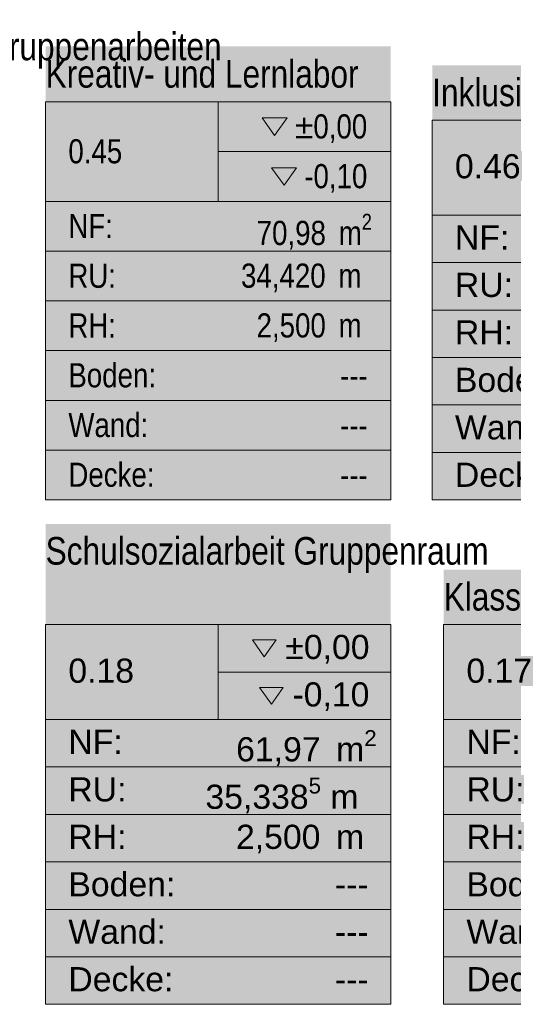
# Model space of a CAD drawing. Header units: metres. Extents: x -89 to 754, y -195 to 69.
# Tile 174 of 211: x 28.26 to 31.84, y -6.36 to 0.77. Entities that reach past the tile are written whole.
import ezdxf
from ezdxf.enums import TextEntityAlignment as Align

# ---------------------------------------------------------------- set-up
doc = ezdxf.new("R2010")
doc.units = ezdxf.units.M
doc.header["$MEASUREMENT"] = 0
doc.layers.add('80 Raum', color=7, linetype='Continuous')
doc.layers.add('Neubau_80 Raum', color=7, linetype='Continuous')
doc.styles.add('ERSTELLTER_STIL_1', font='arial.ttf')
doc.styles.add('ERSTELLTER_STIL_2', font='ARIALN.TTF')
doc.styles.add('ERSTELLTER_STIL_3', font='ARIALN.TTF')

# ---------------------------------------------------------------- blocks, each defined once
blk = doc.blocks.new('Klasse 4_0.17_23_1', base_point=(32.5014, -4.7907))
at = {"layer": '80 Raum', "linetype": 'Continuous', "lineweight": 0, "true_color": 0x2a303f}
blk.add_hatch(color=169, dxfattribs=at).paths.add_polyline_path([(31.3346, -6.3648), (33.6682, -6.3648), (33.6682, -3.2166), (31.3346, -3.2166)])
at = {"layer": '80 Raum', "color": 7, "linetype": 'Continuous', "lineweight": 9}
for p, q in [((33.6682, -3.6148), (31.3346, -3.6148)), ((31.3346, -3.6148), (31.3346, -6.3648)), ((31.3346, -3.6148), (33.6682, -3.6148)), ((31.3346, -4.3023), (31.3346, -3.6148)), ((33.6682, -4.3023), (31.3346, -4.3023)), ((31.3346, -4.3023), (33.6682, -4.3023)), ((31.3346, -4.646), (31.3346, -4.3023)), ((33.6682, -4.646), (31.3346, -4.646)), ((31.3346, -4.646), (33.6682, -4.646)), ((31.3346, -4.9898), (31.3346, -4.646)), ((33.6682, -4.9898), (31.3346, -4.9898)), ((31.3346, -4.9898), (33.6682, -4.9898)), ((31.3346, -5.3335), (31.3346, -4.9898)), ((33.6682, -5.3335), (31.3346, -5.3335)), ((31.3346, -5.3335), (33.6682, -5.3335)), ((31.3346, -5.6773), (31.3346, -5.3335)), ((33.6682, -5.6773), (31.3346, -5.6773)), ((31.3346, -5.6773), (33.6682, -5.6773)), ((31.3346, -6.021), (31.3346, -5.6773)), ((33.6682, -6.021), (31.3346, -6.021)), ((31.3346, -6.021), (33.6682, -6.021)), ((31.3346, -6.3648), (31.3346, -6.021)), ((31.3346, -6.3648), (33.6682, -6.3648)), ((33.6682, -6.3648), (31.3346, -6.3648))]:
    blk.add_line(p, q, dxfattribs=at)
at = {"layer": '80 Raum', "color": 7, "lineweight": 9, "style": 'ERSTELLTER_STIL_1'}
blk.add_attdef('stApartmentId', text='', height=0.175, dxfattribs=at).set_placement((31.1508, 7.3547), align=Align.MIDDLE_CENTER)
at = {"layer": '80 Raum', "color": 7, "lineweight": 9}
for tag, height, style, p in [('DUMMY_850', 0.2, 'ERSTELLTER_STIL_2', (33.5035, -3.251)), ('ROOM_NAME', 0.2, 'ERSTELLTER_STIL_2', (31.3346, -3.3129)), ('ROOM_NUMBER', 0.175, 'ERSTELLTER_STIL_1', (31.4993, -3.861)), ('measuredNetAreaCode', 0.175, 'ERSTELLTER_STIL_1', (31.4993, -4.3767)), ('perimeterCode', 0.175, 'ERSTELLTER_STIL_1', (31.4993, -4.7204)), ('ceilingHeightCode', 0.175, 'ERSTELLTER_STIL_1', (31.4993, -5.0642)), ('measuredAreaCode', 0.175, 'ERSTELLTER_STIL_1', (31.4993, -5.4079)), ('DUMMY_851_0', 0.175, 'ERSTELLTER_STIL_1', (33.2637, -5.4079)), ('DUMMY_852', 0.175, 'ERSTELLTER_STIL_1', (31.4993, -5.7517)), ('DUMMY_851_1', 0.175, 'ERSTELLTER_STIL_1', (33.2637, -5.7517)), ('DUMMY_853', 0.175, 'ERSTELLTER_STIL_1', (31.4993, -6.0954)), ('DUMMY_851_2', 0.175, 'ERSTELLTER_STIL_1', (33.2637, -6.0954))]:
    blk.add_attdef(tag, text='', height=height, dxfattribs=dict(at, style=style)).set_placement(p, align=Align.TOP_LEFT)
blk = doc.blocks.new('Multifunktion_HUS_Kleingruppenarbeiten_0.44_43_1', base_point=(26.9014, -0.9727))
at = {"layer": 'Neubau_80 Raum', "linetype": 'Continuous', "lineweight": 0, "true_color": 0x2a201c}
blk.add_hatch(color=250, dxfattribs=at).paths.add_polyline_path([(25.6514, -2.7115), (28.1514, -2.7115), (28.1514, 0.766), (25.6514, 0.766)])
at = {"layer": 'Neubau_80 Raum', "linetype": 'Continuous', "lineweight": 0, "true_color": 0x000000}
blk.add_hatch(color=18, dxfattribs=at).paths.add_polyline_path([(27.2011, -0.4164), (27.287, -0.5379), (27.373, -0.4164)])
at = {"layer": 'Neubau_80 Raum', "color": 7, "linetype": 'Continuous', "lineweight": 9}
for p, q in [((28.1514, 0.0385), (25.6514, 0.0385)), ((25.6514, 0.0385), (25.6514, -2.7115)), ((25.6514, 0.0385), (28.1514, 0.0385)), ((25.6514, -0.649), (25.6514, 0.0385)), ((26.9014, 0.0385), (26.9014, -0.649)), ((28.1514, -2.7115), (28.1514, 0.0385)), ((28.1514, 0.0385), (28.1514, -0.649)), ((26.9014, -0.3053), (28.1514, -0.3053)), ((28.1514, -0.649), (25.6514, -0.649)), ((25.6514, -0.649), (28.1514, -0.649)), ((25.6514, -0.9928), (25.6514, -0.649)), ((28.1514, -0.649), (28.1514, -0.9928)), ((28.1514, -0.9928), (25.6514, -0.9928)), ((25.6514, -0.9928), (28.1514, -0.9928)), ((25.6514, -1.3365), (25.6514, -0.9928)), ((28.1514, -0.9928), (28.1514, -1.3365)), ((28.1514, -1.3365), (25.6514, -1.3365)), ((25.6514, -1.3365), (28.1514, -1.3365)), ((25.6514, -1.6803), (25.6514, -1.3365)), ((28.1514, -1.3365), (28.1514, -1.6803)), ((28.1514, -1.6803), (25.6514, -1.6803)), ((25.6514, -1.6803), (28.1514, -1.6803)), ((25.6514, -2.024), (25.6514, -1.6803)), ((28.1514, -1.6803), (28.1514, -2.024)), ((28.1514, -2.024), (25.6514, -2.024)), ((25.6514, -2.024), (28.1514, -2.024)), ((25.6514, -2.3678), (25.6514, -2.024)), ((28.1514, -2.024), (28.1514, -2.3678)), ((28.1514, -2.3678), (25.6514, -2.3678)), ((25.6514, -2.3678), (28.1514, -2.3678)), ((25.6514, -2.7115), (25.6514, -2.3678)), ((28.1514, -2.3678), (28.1514, -2.7115)), ((25.6514, -2.7115), (28.1514, -2.7115)), ((28.1514, -2.7115), (25.6514, -2.7115))]:
    blk.add_line(p, q, dxfattribs=at)
at = {"layer": 'Neubau_80 Raum', "color": 7, "linetype": 'Continuous', "lineweight": 13, "flags": 128}
for points in [[(27.1493, -0.0726), (27.2352, -0.1942), (27.3212, -0.0726)], [(27.2011, -0.4164), (27.287, -0.5379), (27.373, -0.4164)]]:
    blk.add_lwpolyline(points, close=True, dxfattribs=at)
at = {"layer": 'Neubau_80 Raum', "color": 7, "lineweight": 9, "char_height": 0.175, "attachment_point": 1, "style": 'ERSTELLTER_STIL_1'}
for s, insert in [('\\A1;{\\pql;\\pt0,0.05;\\fArial|b0|i0|c0|p0;\\W1.000000;±0,00\\fArial|b0|i0|c0|p0;\\W1.000000;\\A1{\\H.66x;\\S^  ;}\\fArial|b0|i0|c0|p0;\\W1.000000;\\fArial|b0|i0|c0|p0;\\W1.000000;\\A1{\\H.66x;\\S^  ;}}', (27.3879, -0.0359)), ('\\A1;{\\pql;\\pt0,0.05;\\fArial|b0|i0|c0|p0;\\W1.000000;-0,10\\fArial|b0|i0|c0|p0;\\W1.000000;\\A1{\\H.66x;\\S^  ;}\\fArial|b0|i0|c0|p0;\\W1.000000;\\fArial|b0|i0|c0|p0;\\W1.000000;\\A1{\\H.66x;\\S^  ;}}', (27.4396, -0.3797)), ('\\A1;{\\pql;\\pt0,0.05;\\fArial|b0|i0|c0|p0;\\W1.000000;70,14\\fArial|b0|i0|c0|p0;\\W1.000000;\\A1{\\H.66x;\\S^  ;}\\fArial|b0|i0|c0|p0;\\W1.000000; m\\fArial|b0|i0|c0|p0;\\W1.000000;\\A1{\\H.66x;\\S2^  ;}}', (27.0314, -0.7259)), ('\\A1;{\\pql;\\pt0,0.05;\\fArial|b0|i0|c0|p0;\\W1.000000;35,141\\fArial|b0|i0|c0|p0;\\W1.000000;\\A1{\\H.66x;\\S^  ;}\\fArial|b0|i0|c0|p0;\\W1.000000; m\\fArial|b0|i0|c0|p0;\\W1.000000;\\A1{\\H.66x;\\S^  ;}}', (26.897, -1.0672)), ('\\A1;{\\pql;\\pt0,0.05;\\fArial|b0|i0|c0|p0;\\W1.000000;3,600\\fArial|b0|i0|c0|p0;\\W1.000000;\\A1{\\H.66x;\\S^  ;}\\fArial|b0|i0|c0|p0;\\W1.000000; m\\fArial|b0|i0|c0|p0;\\W1.000000;\\A1{\\H.66x;\\S^  ;}}', (27.0305, -1.4109))]:
    blk.add_mtext(s, dxfattribs=dict(at, insert=insert))
at = {"layer": 'Neubau_80 Raum', "color": 7, "lineweight": 9}
for tag, height, style, p in [('DUMMY_850', 0.2, 'ERSTELLTER_STIL_2', (27.9867, 0.7317)), ('ROOM_NAME', 0.2, 'ERSTELLTER_STIL_2', (25.6514, 0.6725)), ('ROOM_NUMBER', 0.175, 'ERSTELLTER_STIL_1', (25.8161, -0.2078)), ('measuredNetAreaCode', 0.175, 'ERSTELLTER_STIL_1', (25.8161, -0.7234)), ('perimeterCode', 0.175, 'ERSTELLTER_STIL_1', (25.8161, -1.0672)), ('ceilingHeightCode', 0.175, 'ERSTELLTER_STIL_1', (25.8161, -1.4109)), ('measuredAreaCode', 0.175, 'ERSTELLTER_STIL_1', (25.8161, -1.7547)), ('DUMMY_851_0', 0.175, 'ERSTELLTER_STIL_1', (27.7469, -1.7547)), ('DUMMY_852', 0.175, 'ERSTELLTER_STIL_1', (25.8161, -2.0984)), ('DUMMY_851_1', 0.175, 'ERSTELLTER_STIL_1', (27.7469, -2.0984)), ('DUMMY_853', 0.175, 'ERSTELLTER_STIL_1', (25.8161, -2.4422)), ('DUMMY_851_2', 0.175, 'ERSTELLTER_STIL_1', (27.7469, -2.4422))]:
    blk.add_attdef(tag, text='', height=height, dxfattribs=dict(at, style=style)).set_placement(p, align=Align.TOP_LEFT)
blk = doc.blocks.new('Kreativ- und Lernlabor_0.45_44_1', base_point=(19.4883, 3.8663))
at = {"layer": 'Neubau_80 Raum', "linetype": 'Continuous', "lineweight": 0, "true_color": 0x2a201c}
blk.add_hatch(color=250, dxfattribs=at).paths.add_polyline_path([(28.4514, -2.7115), (30.9514, -2.7115), (30.9514, 0.5723), (28.4514, 0.5723)])
at = {"layer": 'Neubau_80 Raum', "linetype": 'Continuous', "lineweight": 0, "true_color": 0x000000}
blk.add_hatch(color=18, dxfattribs=at).paths.add_polyline_path([(30.0884, -0.3059), (30.1785, -0.4333), (30.2686, -0.3059)])
at = {"layer": 'Neubau_80 Raum', "color": 7, "linetype": 'Continuous', "lineweight": 9}
for p, q in [((30.9514, 0.1708), (28.4514, 0.1708)), ((28.4514, 0.1708), (28.4514, -2.7115)), ((28.4514, 0.1708), (30.9514, 0.1708)), ((28.4514, -0.5498), (28.4514, 0.1708)), ((29.7014, 0.1708), (29.7014, -0.5498)), ((30.9514, -2.7115), (30.9514, 0.1708)), ((30.9514, 0.1708), (30.9514, -0.5498)), ((29.7014, -0.1895), (30.9514, -0.1895)), ((30.9514, -0.5498), (28.4514, -0.5498)), ((28.4514, -0.5498), (30.9514, -0.5498)), ((28.4514, -0.9101), (28.4514, -0.5498)), ((30.9514, -0.5498), (30.9514, -0.9101)), ((30.9514, -0.9101), (28.4514, -0.9101)), ((28.4514, -0.9101), (30.9514, -0.9101)), ((28.4514, -1.2704), (28.4514, -0.9101)), ((30.9514, -0.9101), (30.9514, -1.2704)), ((30.9514, -1.2704), (28.4514, -1.2704)), ((28.4514, -1.2704), (30.9514, -1.2704)), ((28.4514, -1.6307), (28.4514, -1.2704)), ((30.9514, -1.2704), (30.9514, -1.6307)), ((30.9514, -1.6307), (28.4514, -1.6307)), ((28.4514, -1.6307), (30.9514, -1.6307)), ((28.4514, -1.9909), (28.4514, -1.6307)), ((30.9514, -1.6307), (30.9514, -1.9909)), ((30.9514, -1.9909), (28.4514, -1.9909)), ((28.4514, -1.9909), (30.9514, -1.9909)), ((28.4514, -2.3512), (28.4514, -1.9909)), ((30.9514, -1.9909), (30.9514, -2.3512)), ((30.9514, -2.3512), (28.4514, -2.3512)), ((28.4514, -2.3512), (30.9514, -2.3512)), ((28.4514, -2.7115), (28.4514, -2.3512)), ((30.9514, -2.3512), (30.9514, -2.7115)), ((28.4514, -2.7115), (30.9514, -2.7115)), ((30.9514, -2.7115), (28.4514, -2.7115))]:
    blk.add_line(p, q, dxfattribs=at)
at = {"layer": 'Neubau_80 Raum', "color": 7, "linetype": 'Continuous', "lineweight": 13, "flags": 128}
for points in [[(30.0203, 0.0544), (30.1103, -0.073), (30.2004, 0.0544)], [(30.0884, -0.3059), (30.1785, -0.4333), (30.2686, -0.3059)]]:
    blk.add_lwpolyline(points, close=True, dxfattribs=at)
at = {"layer": 'Neubau_80 Raum', "color": 7, "lineweight": 9, "char_height": 0.175, "attachment_point": 1, "style": 'ERSTELLTER_STIL_3'}
for s, insert in [('\\A1;{\\pql;\\pt0,0.05;\\fArial Narrow|b0|i0|c0|p0;\\W1.000000;±0,00\\fArial Narrow|b0|i0|c0|p0;\\W1.000000;\\A1{\\H.66x;\\S^  ;}\\fArial Narrow|b0|i0|c0|p0;\\W1.000000;\\fArial Narrow|b0|i0|c0|p0;\\W1.000000;\\A1{\\H.66x;\\S^  ;}}', (30.2567, 0.0807)), ('\\A1;{\\pql;\\pt0,0.05;\\fArial Narrow|b0|i0|c0|p0;\\W1.000000;-0,10\\fArial Narrow|b0|i0|c0|p0;\\W1.000000;\\A1{\\H.66x;\\S^  ;}\\fArial Narrow|b0|i0|c0|p0;\\W1.000000;\\fArial Narrow|b0|i0|c0|p0;\\W1.000000;\\A1{\\H.66x;\\S^  ;}}', (30.3249, -0.2796)), ('\\A1;{\\pql;\\pt0,0.05;\\fArial Narrow|b0|i0|c0|p0;\\W1.000000;70,98\\fArial Narrow|b0|i0|c0|p0;\\W1.000000;\\A1{\\H.66x;\\S^  ;}\\fArial Narrow|b0|i0|c0|p0;\\W1.000000; m\\fArial Narrow|b0|i0|c0|p0;\\W1.000000;\\A1{\\H.66x;\\S2^  ;}}', (29.9802, -0.6398)), ('\\A1;{\\pql;\\pt0,0.05;\\fArial Narrow|b0|i0|c0|p0;\\W1.000000;34,420\\fArial Narrow|b0|i0|c0|p0;\\W1.000000;\\A1{\\H.66x;\\S^  ;}\\fArial Narrow|b0|i0|c0|p0;\\W1.000000; m\\fArial Narrow|b0|i0|c0|p0;\\W1.000000;\\A1{\\H.66x;\\S^  ;}}', (29.8668, -1.0001)), ('\\A1;{\\pql;\\pt0,0.05;\\fArial Narrow|b0|i0|c0|p0;\\W1.000000;2,500\\fArial Narrow|b0|i0|c0|p0;\\W1.000000;\\A1{\\H.66x;\\S^  ;}\\fArial Narrow|b0|i0|c0|p0;\\W1.000000; m\\fArial Narrow|b0|i0|c0|p0;\\W1.000000;\\A1{\\H.66x;\\S^  ;}}', (29.9794, -1.3604))]:
    blk.add_mtext(s, dxfattribs=dict(at, insert=insert))
at = {"layer": 'Neubau_80 Raum', "color": 7, "lineweight": 9}
for tag, height, style, p in [('DUMMY_850', 0.2, 'ERSTELLTER_STIL_2', (30.7867, 0.5363)), ('ROOM_NAME', 0.2, 'ERSTELLTER_STIL_2', (28.4514, 0.4737)), ('ROOM_NUMBER', 0.175, 'ERSTELLTER_STIL_3', (28.6161, -0.0994)), ('measuredNetAreaCode', 0.175, 'ERSTELLTER_STIL_3', (28.6161, -0.6406)), ('perimeterCode', 0.175, 'ERSTELLTER_STIL_3', (28.6161, -1.0009)), ('ceilingHeightCode', 0.175, 'ERSTELLTER_STIL_3', (28.6161, -1.3612)), ('measuredAreaCode', 0.175, 'ERSTELLTER_STIL_3', (28.6161, -1.7215)), ('DUMMY_851_0', 0.175, 'ERSTELLTER_STIL_3', (30.5844, -1.7233)), ('DUMMY_852', 0.175, 'ERSTELLTER_STIL_3', (28.6161, -2.0817)), ('DUMMY_851_1', 0.175, 'ERSTELLTER_STIL_3', (30.5844, -2.0836)), ('DUMMY_853', 0.175, 'ERSTELLTER_STIL_3', (28.6161, -2.442)), ('DUMMY_851_2', 0.175, 'ERSTELLTER_STIL_3', (30.5844, -2.4439))]:
    blk.add_attdef(tag, text='', height=height, dxfattribs=dict(at, style=style)).set_placement(p, align=Align.TOP_LEFT)
blk = doc.blocks.new('Inklusives Lernen_0.46_45_1', base_point=(32.5014, -1.1375))
at = {"layer": 'Neubau_80 Raum', "linetype": 'Continuous', "lineweight": 0, "true_color": 0x2a201c}
blk.add_hatch(color=250, dxfattribs=at).paths.add_polyline_path([(31.2514, -2.7115), (33.7514, -2.7115), (33.7514, 0.4366), (31.2514, 0.4366)])
at = {"layer": 'Neubau_80 Raum', "linetype": 'Continuous', "lineweight": 0, "true_color": 0x000000}
blk.add_hatch(color=18, dxfattribs=at).paths.add_polyline_path([(32.8011, -0.4164), (32.887, -0.5379), (32.973, -0.4164)])
at = {"layer": 'Neubau_80 Raum', "color": 7, "linetype": 'Continuous', "lineweight": 9}
for p, q in [((33.7514, 0.0385), (31.2514, 0.0385)), ((31.2514, 0.0385), (31.2514, -2.7115)), ((31.2514, 0.0385), (33.7514, 0.0385)), ((31.2514, -0.649), (31.2514, 0.0385)), ((32.5014, 0.0385), (32.5014, -0.649)), ((33.7514, -2.7115), (33.7514, 0.0385)), ((33.7514, 0.0385), (33.7514, -0.649)), ((32.5014, -0.3053), (33.7514, -0.3053)), ((33.7514, -0.649), (31.2514, -0.649)), ((31.2514, -0.649), (33.7514, -0.649)), ((31.2514, -0.9928), (31.2514, -0.649)), ((33.7514, -0.649), (33.7514, -0.9928)), ((33.7514, -0.9928), (31.2514, -0.9928)), ((31.2514, -0.9928), (33.7514, -0.9928)), ((31.2514, -1.3365), (31.2514, -0.9928)), ((33.7514, -0.9928), (33.7514, -1.3365)), ((33.7514, -1.3365), (31.2514, -1.3365)), ((31.2514, -1.3365), (33.7514, -1.3365)), ((31.2514, -1.6803), (31.2514, -1.3365)), ((33.7514, -1.3365), (33.7514, -1.6803)), ((33.7514, -1.6803), (31.2514, -1.6803)), ((31.2514, -1.6803), (33.7514, -1.6803)), ((31.2514, -2.024), (31.2514, -1.6803)), ((33.7514, -1.6803), (33.7514, -2.024)), ((33.7514, -2.024), (31.2514, -2.024)), ((31.2514, -2.024), (33.7514, -2.024)), ((31.2514, -2.3678), (31.2514, -2.024)), ((33.7514, -2.024), (33.7514, -2.3678)), ((33.7514, -2.3678), (31.2514, -2.3678)), ((31.2514, -2.3678), (33.7514, -2.3678)), ((31.2514, -2.7115), (31.2514, -2.3678)), ((33.7514, -2.3678), (33.7514, -2.7115)), ((31.2514, -2.7115), (33.7514, -2.7115)), ((33.7514, -2.7115), (31.2514, -2.7115))]:
    blk.add_line(p, q, dxfattribs=at)
at = {"layer": 'Neubau_80 Raum', "color": 7, "linetype": 'Continuous', "lineweight": 13, "flags": 128}
for points in [[(32.7493, -0.0726), (32.8352, -0.1942), (32.9212, -0.0726)], [(32.8011, -0.4164), (32.887, -0.5379), (32.973, -0.4164)]]:
    blk.add_lwpolyline(points, close=True, dxfattribs=at)
at = {"layer": 'Neubau_80 Raum', "color": 7, "lineweight": 9, "char_height": 0.175, "attachment_point": 1, "style": 'ERSTELLTER_STIL_1'}
for s, insert in [('\\A1;{\\pql;\\pt0,0.05;\\fArial|b0|i0|c0|p0;\\W1.000000;±0,00\\fArial|b0|i0|c0|p0;\\W1.000000;\\A1{\\H.66x;\\S^  ;}\\fArial|b0|i0|c0|p0;\\W1.000000;\\fArial|b0|i0|c0|p0;\\W1.000000;\\A1{\\H.66x;\\S^  ;}}', (32.9879, -0.0359)), ('\\A1;{\\pql;\\pt0,0.05;\\fArial|b0|i0|c0|p0;\\W1.000000;-0,10\\fArial|b0|i0|c0|p0;\\W1.000000;\\A1{\\H.66x;\\S^  ;}\\fArial|b0|i0|c0|p0;\\W1.000000;\\fArial|b0|i0|c0|p0;\\W1.000000;\\A1{\\H.66x;\\S^  ;}}', (33.0396, -0.3797)), ('\\A1;{\\pql;\\pt0,0.05;\\fArial|b0|i0|c0|p0;\\W1.000000;70,98\\fArial|b0|i0|c0|p0;\\W1.000000;\\A1{\\H.66x;\\S^  ;}\\fArial|b0|i0|c0|p0;\\W1.000000; m\\fArial|b0|i0|c0|p0;\\W1.000000;\\A1{\\H.66x;\\S2^  ;}}', (32.6314, -0.7259)), ('\\A1;{\\pql;\\pt0,0.05;\\fArial|b0|i0|c0|p0;\\W1.000000;34,422\\fArial|b0|i0|c0|p0;\\W1.000000;\\A1{\\H.66x;\\S5^  ;}\\fArial|b0|i0|c0|p0;\\W1.000000; m\\fArial|b0|i0|c0|p0;\\W1.000000;\\A1{\\H.66x;\\S^  ;}}', (32.4089, -1.0697)), ('\\A1;{\\pql;\\pt0,0.05;\\fArial|b0|i0|c0|p0;\\W1.000000;2,500\\fArial|b0|i0|c0|p0;\\W1.000000;\\A1{\\H.66x;\\S^  ;}\\fArial|b0|i0|c0|p0;\\W1.000000; m\\fArial|b0|i0|c0|p0;\\W1.000000;\\A1{\\H.66x;\\S^  ;}}', (32.6305, -1.4109))]:
    blk.add_mtext(s, dxfattribs=dict(at, insert=insert))
at = {"layer": 'Neubau_80 Raum', "color": 7, "lineweight": 9}
for tag, height, style, p in [('DUMMY_850', 0.2, 'ERSTELLTER_STIL_2', (33.5867, 0.4022)), ('ROOM_NAME', 0.2, 'ERSTELLTER_STIL_2', (31.2514, 0.3397)), ('ROOM_NUMBER', 0.175, 'ERSTELLTER_STIL_1', (31.4161, -0.2078)), ('measuredNetAreaCode', 0.175, 'ERSTELLTER_STIL_1', (31.4161, -0.7234)), ('perimeterCode', 0.175, 'ERSTELLTER_STIL_1', (31.4161, -1.0672)), ('ceilingHeightCode', 0.175, 'ERSTELLTER_STIL_1', (31.4161, -1.4109)), ('measuredAreaCode', 0.175, 'ERSTELLTER_STIL_1', (31.4161, -1.7547)), ('DUMMY_851_0', 0.175, 'ERSTELLTER_STIL_1', (33.3469, -1.7547)), ('DUMMY_852', 0.175, 'ERSTELLTER_STIL_1', (31.4161, -2.0984)), ('DUMMY_851_1', 0.175, 'ERSTELLTER_STIL_1', (33.3469, -2.0984)), ('DUMMY_853', 0.175, 'ERSTELLTER_STIL_1', (31.4161, -2.4422)), ('DUMMY_851_2', 0.175, 'ERSTELLTER_STIL_1', (33.3469, -2.4422))]:
    blk.add_attdef(tag, text='', height=height, dxfattribs=dict(at, style=style)).set_placement(p, align=Align.TOP_LEFT)
blk = doc.blocks.new('Ladestation_0.19a_52_1', base_point=(26.9014, -4.7907))
at = {"layer": 'Neubau_80 Raum', "color": 7, "lineweight": 9, "char_height": 0.175, "attachment_point": 1, "style": 'ERSTELLTER_STIL_1'}
for s, insert in [('\\A1;{\\pql;\\pt0,0.05;\\fArial|b0|i0|c0|p0;\\W1.000000;±0,00\\fArial|b0|i0|c0|p0;\\W1.000000;\\A1{\\H.66x;\\S^  ;}\\fArial|b0|i0|c0|p0;\\W1.000000;\\fArial|b0|i0|c0|p0;\\W1.000000;\\A1{\\H.66x;\\S^  ;}}', (27.3879, -3.6892)), ('\\A1;{\\pql;\\pt0,0.05;\\fArial|b0|i0|c0|p0;\\W1.000000;-0,10\\fArial|b0|i0|c0|p0;\\W1.000000;\\A1{\\H.66x;\\S^  ;}\\fArial|b0|i0|c0|p0;\\W1.000000;\\fArial|b0|i0|c0|p0;\\W1.000000;\\A1{\\H.66x;\\S^  ;}}', (27.4396, -4.0329))]:
    blk.add_mtext(s, dxfattribs=dict(at, insert=insert))
at = {"layer": 'Neubau_80 Raum', "color": 7, "lineweight": 9, "style": 'ERSTELLTER_STIL_1'}
blk.add_attdef('stApartmentId', text='', height=0.175, dxfattribs=at).set_placement((20.2006, 12.651), align=Align.MIDDLE_CENTER)
at = {"layer": 'Neubau_80 Raum', "color": 7, "lineweight": 9}
for tag, height, style, p in [('DUMMY_850', 0.2, 'ERSTELLTER_STIL_2', (27.9867, -3.251)), ('ROOM_NAME', 0.2, 'ERSTELLTER_STIL_2', (25.6514, -3.3136)), ('ROOM_NUMBER', 0.175, 'ERSTELLTER_STIL_1', (25.8161, -3.861)), ('measuredNetAreaCode', 0.175, 'ERSTELLTER_STIL_1', (25.8161, -4.3767)), ('perimeterCode', 0.175, 'ERSTELLTER_STIL_1', (25.8161, -4.7204)), ('ceilingHeightCode', 0.175, 'ERSTELLTER_STIL_1', (25.8161, -5.0642)), ('measuredAreaCode', 0.175, 'ERSTELLTER_STIL_1', (25.8161, -5.4079)), ('DUMMY_851_0', 0.175, 'ERSTELLTER_STIL_1', (27.7469, -5.4079)), ('DUMMY_852', 0.175, 'ERSTELLTER_STIL_1', (25.8161, -5.7517)), ('DUMMY_851_1', 0.175, 'ERSTELLTER_STIL_1', (27.7469, -5.7517)), ('DUMMY_853', 0.175, 'ERSTELLTER_STIL_1', (25.8161, -6.0954)), ('DUMMY_851_2', 0.175, 'ERSTELLTER_STIL_1', (27.7469, -6.0954))]:
    blk.add_attdef(tag, text='', height=height, dxfattribs=dict(at, style=style)).set_placement(p, align=Align.TOP_LEFT)
blk = doc.blocks.new('Schulsozialarbeit Gruppenraum_0.18_60_1', base_point=(29.7014, -4.626))
at = {"layer": 'Neubau_80 Raum', "linetype": 'Continuous', "lineweight": 0, "true_color": 0x2a303f}
blk.add_hatch(color=169, dxfattribs=at).paths.add_polyline_path([(28.4514, -6.3648), (30.9514, -6.3648), (30.9514, -2.8872), (28.4514, -2.8872)])
at = {"layer": 'Neubau_80 Raum', "linetype": 'Continuous', "lineweight": 0, "true_color": 0x000000}
blk.add_hatch(color=18, dxfattribs=at).paths.add_polyline_path([(30.0011, -4.0696), (30.087, -4.1912), (30.173, -4.0696)])
at = {"layer": 'Neubau_80 Raum', "color": 7, "linetype": 'Continuous', "lineweight": 9}
for p, q in [((30.9514, -3.6148), (28.4514, -3.6148)), ((28.4514, -3.6148), (28.4514, -6.3648)), ((28.4514, -3.6148), (30.9514, -3.6148)), ((28.4514, -4.3023), (28.4514, -3.6148)), ((29.7014, -3.6148), (29.7014, -4.3023)), ((30.9514, -6.3648), (30.9514, -3.6148)), ((30.9514, -3.6148), (30.9514, -4.3023)), ((29.7014, -3.9585), (30.9514, -3.9585)), ((30.9514, -4.3023), (28.4514, -4.3023)), ((28.4514, -4.3023), (30.9514, -4.3023)), ((28.4514, -4.646), (28.4514, -4.3023)), ((30.9514, -4.3023), (30.9514, -4.646)), ((30.9514, -4.646), (28.4514, -4.646)), ((28.4514, -4.646), (30.9514, -4.646)), ((28.4514, -4.9898), (28.4514, -4.646)), ((30.9514, -4.646), (30.9514, -4.9898)), ((30.9514, -4.9898), (28.4514, -4.9898)), ((28.4514, -4.9898), (30.9514, -4.9898)), ((28.4514, -5.3335), (28.4514, -4.9898)), ((30.9514, -4.9898), (30.9514, -5.3335)), ((30.9514, -5.3335), (28.4514, -5.3335)), ((28.4514, -5.3335), (30.9514, -5.3335)), ((28.4514, -5.6773), (28.4514, -5.3335)), ((30.9514, -5.3335), (30.9514, -5.6773)), ((30.9514, -5.6773), (28.4514, -5.6773)), ((28.4514, -5.6773), (30.9514, -5.6773)), ((28.4514, -6.021), (28.4514, -5.6773)), ((30.9514, -5.6773), (30.9514, -6.021)), ((30.9514, -6.021), (28.4514, -6.021)), ((28.4514, -6.021), (30.9514, -6.021)), ((28.4514, -6.3648), (28.4514, -6.021)), ((30.9514, -6.021), (30.9514, -6.3648)), ((28.4514, -6.3648), (30.9514, -6.3648)), ((30.9514, -6.3648), (28.4514, -6.3648))]:
    blk.add_line(p, q, dxfattribs=at)
at = {"layer": 'Neubau_80 Raum', "color": 7, "linetype": 'Continuous', "lineweight": 13, "flags": 128}
for points in [[(29.9493, -3.7259), (30.0352, -3.8474), (30.1212, -3.7259)], [(30.0011, -4.0696), (30.087, -4.1912), (30.173, -4.0696)]]:
    blk.add_lwpolyline(points, close=True, dxfattribs=at)
at = {"layer": 'Neubau_80 Raum', "color": 7, "lineweight": 9, "char_height": 0.175, "attachment_point": 1, "style": 'ERSTELLTER_STIL_1'}
for s, insert in [('\\A1;{\\pql;\\pt0,0.05;\\fArial|b0|i0|c0|p0;\\W1.000000;±0,00\\fArial|b0|i0|c0|p0;\\W1.000000;\\A1{\\H.66x;\\S^  ;}\\fArial|b0|i0|c0|p0;\\W1.000000;\\fArial|b0|i0|c0|p0;\\W1.000000;\\A1{\\H.66x;\\S^  ;}}', (30.1879, -3.6892)), ('\\A1;{\\pql;\\pt0,0.05;\\fArial|b0|i0|c0|p0;\\W1.000000;-0,10\\fArial|b0|i0|c0|p0;\\W1.000000;\\A1{\\H.66x;\\S^  ;}\\fArial|b0|i0|c0|p0;\\W1.000000;\\fArial|b0|i0|c0|p0;\\W1.000000;\\A1{\\H.66x;\\S^  ;}}', (30.2396, -4.0329)), ('\\A1;{\\pql;\\pt0,0.05;\\fArial|b0|i0|c0|p0;\\W1.000000;61,97\\fArial|b0|i0|c0|p0;\\W1.000000;\\A1{\\H.66x;\\S^  ;}\\fArial|b0|i0|c0|p0;\\W1.000000; m\\fArial|b0|i0|c0|p0;\\W1.000000;\\A1{\\H.66x;\\S2^  ;}}', (29.8314, -4.3792)), ('\\A1;{\\pql;\\pt0,0.05;\\fArial|b0|i0|c0|p0;\\W1.000000;35,338\\fArial|b0|i0|c0|p0;\\W1.000000;\\A1{\\H.66x;\\S5^  ;}\\fArial|b0|i0|c0|p0;\\W1.000000; m\\fArial|b0|i0|c0|p0;\\W1.000000;\\A1{\\H.66x;\\S^  ;}}', (29.6089, -4.7229)), ('\\A1;{\\pql;\\pt0,0.05;\\fArial|b0|i0|c0|p0;\\W1.000000;2,500\\fArial|b0|i0|c0|p0;\\W1.000000;\\A1{\\H.66x;\\S^  ;}\\fArial|b0|i0|c0|p0;\\W1.000000; m\\fArial|b0|i0|c0|p0;\\W1.000000;\\A1{\\H.66x;\\S^  ;}}', (29.8305, -5.0642))]:
    blk.add_mtext(s, dxfattribs=dict(at, insert=insert))
at = {"layer": 'Neubau_80 Raum', "color": 7, "lineweight": 9, "style": 'ERSTELLTER_STIL_1'}
blk.add_attdef('stApartmentId', text='', height=0.175, dxfattribs=at).set_placement((27.2954, 7.3324), align=Align.MIDDLE_CENTER)
at = {"layer": 'Neubau_80 Raum', "color": 7, "lineweight": 9}
for tag, height, style, p in [('DUMMY_850', 0.2, 'ERSTELLTER_STIL_2', (30.7867, -2.9216)), ('ROOM_NAME', 0.2, 'ERSTELLTER_STIL_2', (28.4514, -2.9807)), ('ROOM_NUMBER', 0.175, 'ERSTELLTER_STIL_1', (28.6161, -3.861)), ('measuredNetAreaCode', 0.175, 'ERSTELLTER_STIL_1', (28.6161, -4.3767)), ('perimeterCode', 0.175, 'ERSTELLTER_STIL_1', (28.6161, -4.7204)), ('ceilingHeightCode', 0.175, 'ERSTELLTER_STIL_1', (28.6161, -5.0642)), ('measuredAreaCode', 0.175, 'ERSTELLTER_STIL_1', (28.6161, -5.4079)), ('DUMMY_851_0', 0.175, 'ERSTELLTER_STIL_1', (30.5469, -5.4079)), ('DUMMY_852', 0.175, 'ERSTELLTER_STIL_1', (28.6161, -5.7517)), ('DUMMY_851_1', 0.175, 'ERSTELLTER_STIL_1', (30.5469, -5.7517)), ('DUMMY_853', 0.175, 'ERSTELLTER_STIL_1', (28.6161, -6.0954)), ('DUMMY_851_2', 0.175, 'ERSTELLTER_STIL_1', (30.5469, -6.0954))]:
    blk.add_attdef(tag, text='', height=height, dxfattribs=dict(at, style=style)).set_placement(p, align=Align.TOP_LEFT)

msp = doc.modelspace()

# ---------------------------------------------------------------- block references
at = {"layer": '80 Raum', "color": 7, "linetype": 'Continuous', "lineweight": 13}
ref = msp.add_blockref('Klasse 4_0.17_23_1', (32.5014, -4.7907), dxfattribs=at)
ref.add_attrib('ROOM_NAME', 'Klasse 4', dxfattribs={"color": 7, "lineweight": 9, "height": 0.2, "style": 'ERSTELLTER_STIL_2'}).set_placement((31.3346, -3.3129), align=Align.TOP_LEFT)
ref.add_attrib('ROOM_NUMBER', '0.17', dxfattribs={"color": 7, "lineweight": 9, "height": 0.175, "style": 'ERSTELLTER_STIL_1'}).set_placement((31.4993, -3.861), align=Align.TOP_LEFT)
ref.add_attrib('measuredAreaCode', 'Boden: ', dxfattribs={"color": 7, "lineweight": 9, "height": 0.175, "style": 'ERSTELLTER_STIL_1'}).set_placement((31.4993, -5.4079), align=Align.TOP_LEFT)
ref.add_attrib('measuredNetAreaCode', 'NF: ', dxfattribs={"color": 7, "lineweight": 9, "height": 0.175, "style": 'ERSTELLTER_STIL_1'}).set_placement((31.4993, -4.3767), align=Align.TOP_LEFT)
ref.add_attrib('perimeterCode', 'RU: ', dxfattribs={"color": 7, "lineweight": 9, "height": 0.175, "style": 'ERSTELLTER_STIL_1'}).set_placement((31.4993, -4.7204), align=Align.TOP_LEFT)
ref.add_attrib('ceilingHeightCode', 'RH: ', dxfattribs={"color": 7, "lineweight": 9, "height": 0.175, "style": 'ERSTELLTER_STIL_1'}).set_placement((31.4993, -5.0642), align=Align.TOP_LEFT)
ref.add_attrib('DUMMY_852', 'Wand: ', dxfattribs={"color": 7, "lineweight": 9, "height": 0.175, "style": 'ERSTELLTER_STIL_1'}).set_placement((31.4993, -5.7517), align=Align.TOP_LEFT)
ref.add_attrib('DUMMY_853', 'Decke: ', dxfattribs={"color": 7, "lineweight": 9, "height": 0.175, "style": 'ERSTELLTER_STIL_1'}).set_placement((31.4993, -6.0954), align=Align.TOP_LEFT)
at = {"layer": 'Neubau_80 Raum', "color": 7, "linetype": 'Continuous', "lineweight": 13}
msp.add_blockref('Ladestation_0.19a_52_1', (26.9014, -4.7907), dxfattribs=at)
ref = msp.add_blockref('Schulsozialarbeit Gruppenraum_0.18_60_1', (29.7014, -4.626), dxfattribs=at)
ref.add_attrib('ROOM_NAME', 'Schulsozialarbeit Gruppenraum', dxfattribs={"color": 7, "lineweight": 9, "height": 0.2, "style": 'ERSTELLTER_STIL_2'}).set_placement((28.4514, -2.9807), align=Align.TOP_LEFT)
ref.add_attrib('ROOM_NUMBER', '0.18', dxfattribs={"color": 7, "lineweight": 9, "height": 0.175, "style": 'ERSTELLTER_STIL_1'}).set_placement((28.6161, -3.861), align=Align.TOP_LEFT)
ref.add_attrib('measuredAreaCode', 'Boden: ', dxfattribs={"color": 7, "lineweight": 9, "height": 0.175, "style": 'ERSTELLTER_STIL_1'}).set_placement((28.6161, -5.4079), align=Align.TOP_LEFT)
ref.add_attrib('measuredNetAreaCode', 'NF: ', dxfattribs={"color": 7, "lineweight": 9, "height": 0.175, "style": 'ERSTELLTER_STIL_1'}).set_placement((28.6161, -4.3767), align=Align.TOP_LEFT)
ref.add_attrib('perimeterCode', 'RU: ', dxfattribs={"color": 7, "lineweight": 9, "height": 0.175, "style": 'ERSTELLTER_STIL_1'}).set_placement((28.6161, -4.7204), align=Align.TOP_LEFT)
ref.add_attrib('ceilingHeightCode', 'RH: ', dxfattribs={"color": 7, "lineweight": 9, "height": 0.175, "style": 'ERSTELLTER_STIL_1'}).set_placement((28.6161, -5.0642), align=Align.TOP_LEFT)
ref.add_attrib('DUMMY_851', '---', dxfattribs={"color": 7, "lineweight": 9, "height": 0.175, "style": 'ERSTELLTER_STIL_1'}).set_placement((30.5469, -5.4079), align=Align.TOP_LEFT)
ref.add_attrib('DUMMY_851_1', '---', dxfattribs={"color": 7, "lineweight": 9, "height": 0.175, "style": 'ERSTELLTER_STIL_1'}).set_placement((30.5469, -5.7517), align=Align.TOP_LEFT)
ref.add_attrib('DUMMY_851_2', '---', dxfattribs={"color": 7, "lineweight": 9, "height": 0.175, "style": 'ERSTELLTER_STIL_1'}).set_placement((30.5469, -6.0954), align=Align.TOP_LEFT)
ref.add_attrib('DUMMY_852', 'Wand: ', dxfattribs={"color": 7, "lineweight": 9, "height": 0.175, "style": 'ERSTELLTER_STIL_1'}).set_placement((28.6161, -5.7517), align=Align.TOP_LEFT)
ref.add_attrib('DUMMY_853', 'Decke: ', dxfattribs={"color": 7, "lineweight": 9, "height": 0.175, "style": 'ERSTELLTER_STIL_1'}).set_placement((28.6161, -6.0954), align=Align.TOP_LEFT)
ref = msp.add_blockref('Multifunktion_HUS_Kleingruppenarbeiten_0.44_43_1', (26.9014, -0.9727), dxfattribs=at)
ref.add_attrib('ROOM_NAME', 'Multifunktion/HUS/Kleingruppenarbeiten', dxfattribs={"color": 7, "lineweight": 9, "height": 0.2, "style": 'ERSTELLTER_STIL_2'}).set_placement((25.6514, 0.6725), align=Align.TOP_LEFT)
ref.add_attrib('ROOM_NUMBER', '0.44', dxfattribs={"color": 7, "lineweight": 9, "height": 0.175, "style": 'ERSTELLTER_STIL_1'}).set_placement((25.8161, -0.2078), align=Align.TOP_LEFT)
ref.add_attrib('measuredAreaCode', 'Boden: ', dxfattribs={"color": 7, "lineweight": 9, "height": 0.175, "style": 'ERSTELLTER_STIL_1'}).set_placement((25.8161, -1.7547), align=Align.TOP_LEFT)
ref.add_attrib('measuredNetAreaCode', 'NF: ', dxfattribs={"color": 7, "lineweight": 9, "height": 0.175, "style": 'ERSTELLTER_STIL_1'}).set_placement((25.8161, -0.7234), align=Align.TOP_LEFT)
ref.add_attrib('perimeterCode', 'RU: ', dxfattribs={"color": 7, "lineweight": 9, "height": 0.175, "style": 'ERSTELLTER_STIL_1'}).set_placement((25.8161, -1.0672), align=Align.TOP_LEFT)
ref.add_attrib('ceilingHeightCode', 'RH: ', dxfattribs={"color": 7, "lineweight": 9, "height": 0.175, "style": 'ERSTELLTER_STIL_1'}).set_placement((25.8161, -1.4109), align=Align.TOP_LEFT)
ref.add_attrib('DUMMY_851', '---', dxfattribs={"color": 7, "lineweight": 9, "height": 0.175, "style": 'ERSTELLTER_STIL_1'}).set_placement((27.7469, -1.7547), align=Align.TOP_LEFT)
ref.add_attrib('DUMMY_851_1', '---', dxfattribs={"color": 7, "lineweight": 9, "height": 0.175, "style": 'ERSTELLTER_STIL_1'}).set_placement((27.7469, -2.0984), align=Align.TOP_LEFT)
ref.add_attrib('DUMMY_851_2', '---', dxfattribs={"color": 7, "lineweight": 9, "height": 0.175, "style": 'ERSTELLTER_STIL_1'}).set_placement((27.7469, -2.4422), align=Align.TOP_LEFT)
ref.add_attrib('DUMMY_852', 'Wand: ', dxfattribs={"color": 7, "lineweight": 9, "height": 0.175, "style": 'ERSTELLTER_STIL_1'}).set_placement((25.8161, -2.0984), align=Align.TOP_LEFT)
ref.add_attrib('DUMMY_853', 'Decke: ', dxfattribs={"color": 7, "lineweight": 9, "height": 0.175, "style": 'ERSTELLTER_STIL_1'}).set_placement((25.8161, -2.4422), align=Align.TOP_LEFT)
ref = msp.add_blockref('Kreativ- und Lernlabor_0.45_44_1', (19.4883, 3.8663), dxfattribs=at)
ref.add_attrib('ROOM_NAME', 'Kreativ- und Lernlabor', dxfattribs={"color": 7, "lineweight": 9, "height": 0.2, "style": 'ERSTELLTER_STIL_2'}).set_placement((28.4514, 0.4737), align=Align.TOP_LEFT)
ref.add_attrib('ROOM_NUMBER', '0.45', dxfattribs={"color": 7, "lineweight": 9, "height": 0.175, "style": 'ERSTELLTER_STIL_3'}).set_placement((28.6161, -0.0994), align=Align.TOP_LEFT)
ref.add_attrib('measuredAreaCode', 'Boden: ', dxfattribs={"color": 7, "lineweight": 9, "height": 0.175, "style": 'ERSTELLTER_STIL_3'}).set_placement((28.6161, -1.7215), align=Align.TOP_LEFT)
ref.add_attrib('measuredNetAreaCode', 'NF: ', dxfattribs={"color": 7, "lineweight": 9, "height": 0.175, "style": 'ERSTELLTER_STIL_3'}).set_placement((28.6161, -0.6406), align=Align.TOP_LEFT)
ref.add_attrib('perimeterCode', 'RU: ', dxfattribs={"color": 7, "lineweight": 9, "height": 0.175, "style": 'ERSTELLTER_STIL_3'}).set_placement((28.6161, -1.0009), align=Align.TOP_LEFT)
ref.add_attrib('ceilingHeightCode', 'RH: ', dxfattribs={"color": 7, "lineweight": 9, "height": 0.175, "style": 'ERSTELLTER_STIL_3'}).set_placement((28.6161, -1.3612), align=Align.TOP_LEFT)
ref.add_attrib('DUMMY_851', '---', dxfattribs={"color": 7, "lineweight": 9, "height": 0.175, "style": 'ERSTELLTER_STIL_3'}).set_placement((30.5844, -1.7233), align=Align.TOP_LEFT)
ref.add_attrib('DUMMY_851_1', '---', dxfattribs={"color": 7, "lineweight": 9, "height": 0.175, "style": 'ERSTELLTER_STIL_3'}).set_placement((30.5844, -2.0836), align=Align.TOP_LEFT)
ref.add_attrib('DUMMY_851_2', '---', dxfattribs={"color": 7, "lineweight": 9, "height": 0.175, "style": 'ERSTELLTER_STIL_3'}).set_placement((30.5844, -2.4439), align=Align.TOP_LEFT)
ref.add_attrib('DUMMY_852', 'Wand: ', dxfattribs={"color": 7, "lineweight": 9, "height": 0.175, "style": 'ERSTELLTER_STIL_3'}).set_placement((28.6161, -2.0817), align=Align.TOP_LEFT)
ref.add_attrib('DUMMY_853', 'Decke: ', dxfattribs={"color": 7, "lineweight": 9, "height": 0.175, "style": 'ERSTELLTER_STIL_3'}).set_placement((28.6161, -2.442), align=Align.TOP_LEFT)
ref = msp.add_blockref('Inklusives Lernen_0.46_45_1', (32.5014, -1.1375), dxfattribs=at)
ref.add_attrib('ROOM_NAME', 'Inklusives Lernen', dxfattribs={"color": 7, "lineweight": 9, "height": 0.2, "style": 'ERSTELLTER_STIL_2'}).set_placement((31.2514, 0.3397), align=Align.TOP_LEFT)
ref.add_attrib('ROOM_NUMBER', '0.46', dxfattribs={"color": 7, "lineweight": 9, "height": 0.175, "style": 'ERSTELLTER_STIL_1'}).set_placement((31.4161, -0.2078), align=Align.TOP_LEFT)
ref.add_attrib('measuredAreaCode', 'Boden: ', dxfattribs={"color": 7, "lineweight": 9, "height": 0.175, "style": 'ERSTELLTER_STIL_1'}).set_placement((31.4161, -1.7547), align=Align.TOP_LEFT)
ref.add_attrib('measuredNetAreaCode', 'NF: ', dxfattribs={"color": 7, "lineweight": 9, "height": 0.175, "style": 'ERSTELLTER_STIL_1'}).set_placement((31.4161, -0.7234), align=Align.TOP_LEFT)
ref.add_attrib('perimeterCode', 'RU: ', dxfattribs={"color": 7, "lineweight": 9, "height": 0.175, "style": 'ERSTELLTER_STIL_1'}).set_placement((31.4161, -1.0672), align=Align.TOP_LEFT)
ref.add_attrib('ceilingHeightCode', 'RH: ', dxfattribs={"color": 7, "lineweight": 9, "height": 0.175, "style": 'ERSTELLTER_STIL_1'}).set_placement((31.4161, -1.4109), align=Align.TOP_LEFT)
ref.add_attrib('DUMMY_851', '---', dxfattribs={"color": 7, "lineweight": 9, "height": 0.175, "style": 'ERSTELLTER_STIL_1'}).set_placement((33.3469, -1.7547), align=Align.TOP_LEFT)
ref.add_attrib('DUMMY_851_1', '---', dxfattribs={"color": 7, "lineweight": 9, "height": 0.175, "style": 'ERSTELLTER_STIL_1'}).set_placement((33.3469, -2.0984), align=Align.TOP_LEFT)
ref.add_attrib('DUMMY_851_2', '---', dxfattribs={"color": 7, "lineweight": 9, "height": 0.175, "style": 'ERSTELLTER_STIL_1'}).set_placement((33.3469, -2.4422), align=Align.TOP_LEFT)
ref.add_attrib('DUMMY_852', 'Wand: ', dxfattribs={"color": 7, "lineweight": 9, "height": 0.175, "style": 'ERSTELLTER_STIL_1'}).set_placement((31.4161, -2.0984), align=Align.TOP_LEFT)
ref.add_attrib('DUMMY_853', 'Decke: ', dxfattribs={"color": 7, "lineweight": 9, "height": 0.175, "style": 'ERSTELLTER_STIL_1'}).set_placement((31.4161, -2.4422), align=Align.TOP_LEFT)

doc.saveas('drawing.dxf')
